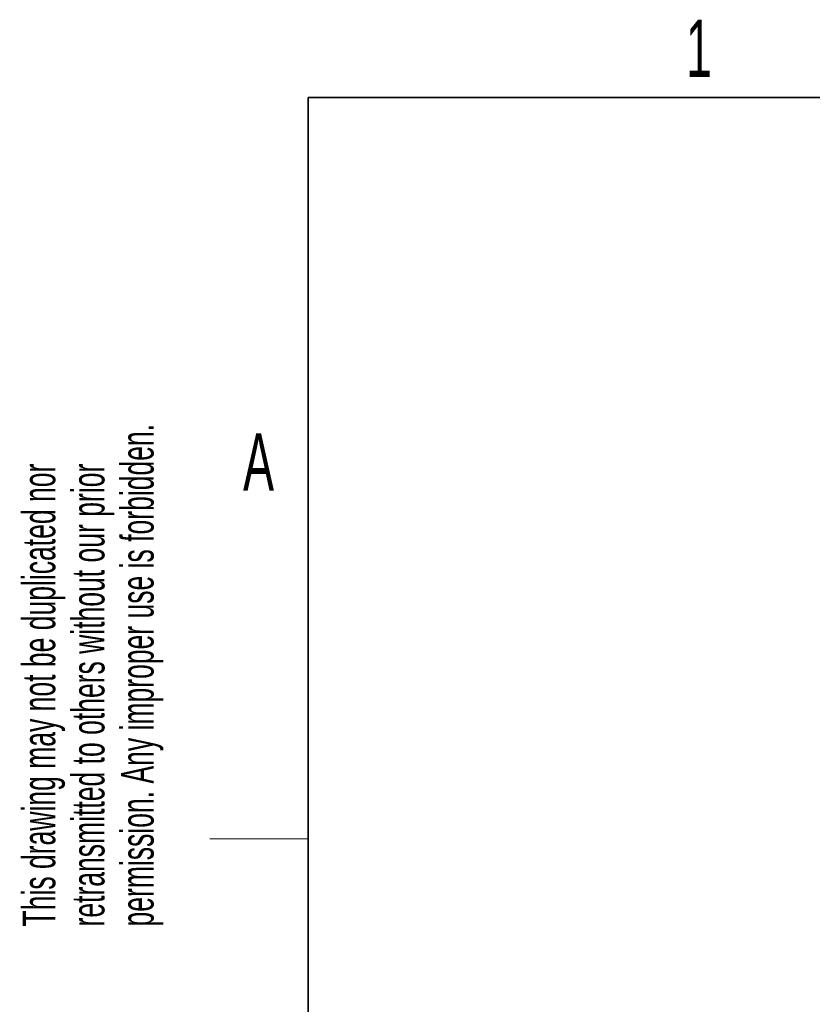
# Model space of a CAD drawing. Header units: millimetres. Extents: x 5 to 418, y 2 to 292.
# Tile 37 of 48: x 8 to 57, y 227 to 287. Entities that reach past the tile are written whole.
import ezdxf

# ---------------------------------------------------------------- set-up
doc = ezdxf.new("R2010")
doc.units = ezdxf.units.MM
doc.layers.add('SLD-0', color=7, linetype='Continuous')
doc.styles.add('SLDTEXTSTYLE0', font='TXT', dxfattribs={"width": 0.605})

msp = doc.modelspace()

# ---------------------------------------------------------------- linework, layer by layer
at = {"layer": 'SLD-0', "lineweight": 35}
for p, q in [((408, 282.5), (26, 282.5)), ((26, 282.5), (26, 12))]:
    msp.add_line(p, q, dxfattribs=at)
at = {"layer": 'SLD-0', "lineweight": 18}
msp.add_line((20, 237.25), (26, 237.25), dxfattribs=at)

# ---------------------------------------------------------------- texts
at = {"layer": 'SLD-0', "char_height": 3.5, "attachment_point": 2, "style": 'SLDTEXTSTYLE0'}
for s, insert in [('1', (49.8527, 287.243)), ('A', (22.9816, 262.0011))]:
    msp.add_mtext(s, dxfattribs=dict(at, insert=insert))
at = {"layer": 'SLD-0', "char_height": 2, "attachment_point": 1, "rotation": 90, "style": 'SLDTEXTSTYLE0'}
for s, insert in [('permission. Any improper use is forbidden.', (14.5783, 231.9088)), ('retransmitted to others without our prior', (11.5783, 231.9088)), ('This drawing may not be duplicated nor', (8.5783, 231.9088))]:
    msp.add_mtext(s, dxfattribs=dict(at, insert=insert))

doc.saveas('drawing.dxf')
